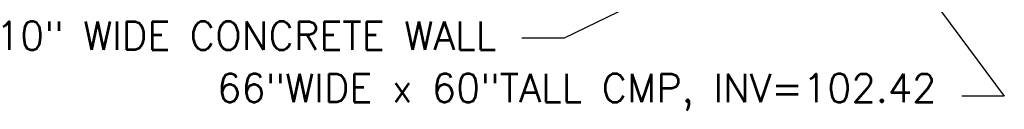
# Model space of a CAD drawing. Header units: feet. Extents: x 351431 to 355879, y 310968 to 329728.
# Tile 63 of 256: x 353133 to 353307, y 318007 to 318023. Entities that reach past the tile are written whole.
import ezdxf

# ---------------------------------------------------------------- set-up
doc = ezdxf.new("R2010")
doc.units = ezdxf.units.FT
doc.header["$MEASUREMENT"] = 0
doc.layers.add('ETIW', color=14, linetype='Continuous')
doc.layers.add('ETUD', color=4, linetype='Continuous')
doc.styles.add('ANNO-TOPO', font='simplex.shx')

msp = doc.modelspace()

# ---------------------------------------------------------------- linework, layer by layer
at = {"layer": 'ETIW', "linetype": 'ByBlock', "lineweight": -2}
msp.add_line((353229.54, 318019.64), (353222.04, 318019.64), dxfattribs=at)
msp.add_lwpolyline([(353273.29, 318040.95), (353229.54, 318019.64)], dxfattribs=at)
at = {"layer": 'ETUD', "linetype": 'ByBlock', "lineweight": -2}
msp.add_line((353307.3, 318009.39), (353299.8, 318009.39), dxfattribs=at)
msp.add_lwpolyline([(353285.15, 318039.3), (353307.3, 318009.39)], dxfattribs=at)

# ---------------------------------------------------------------- texts
at = {"layer": 'ETIW', "insert": (353217.54, 318022.6), "char_height": 5, "attachment_point": 3, "style": 'ANNO-TOPO'}
msp.add_mtext('10" WIDE CONCRETE WALL', dxfattribs=at)
at = {"layer": 'ETUD', "insert": (353295.3, 318013.32), "char_height": 5, "attachment_point": 3, "style": 'ANNO-TOPO'}
msp.add_mtext('66"WIDE x 60"TALL CMP, INV=102.42', dxfattribs=at)

doc.saveas('drawing.dxf')
